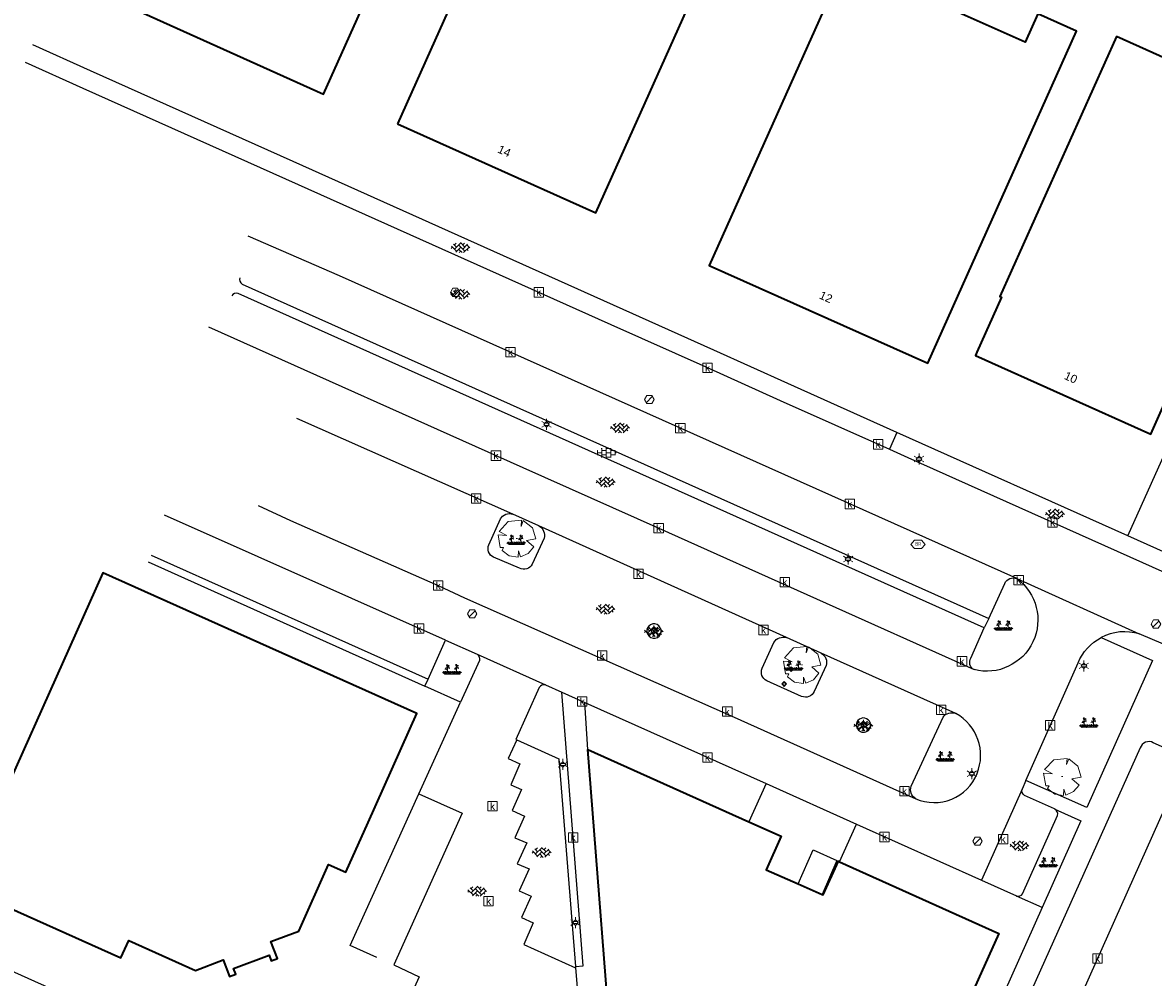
# Model space of a CAD drawing. Header units: metres. Extents: x 100797 to 101446, y 431104 to 431509.
# Tile 3 of 35: x 100887 to 101007, y 431202 to 431303. Entities that reach past the tile are written whole.
import ezdxf

# ---------------------------------------------------------------- set-up
doc = ezdxf.new("R2010")
doc.units = ezdxf.units.M
doc.layers.get('0').update_dxf_attribs({"linetype": 'CONTINUOUS'})
doc.layers.add('BAR_BEBOUWING', color=7, linetype='CONTINUOUS', lineweight=35, true_color=0x707070)
for name, color, linetype, true_color in [('BAR_BGT_LICHTMASTEN', 7, 'CONTINUOUS', 0x707070), ('BAR_BGT_PUNTSYMBOLEN', 7, 'CONTINUOUS', 0x707070), ('BAR_BGT_SYMBOLEN', 7, 'CONTINUOUS', 0x707070), ('BAR_HUISNUMMERS EN STRAATNAMEN', 7, 'CONTINUOUS', 0x707070), ('BAR_TOPO', 7, 'CONTINUOUS', 0x707070), ('BAR_WEGEN', 7, 'CONTINUOUS', 0x707070), ('BOR_BOMEN (vaste grootte)', 7, 'CONTINUOUS', 0x707070), ('BOR_LICHTMASTEN', 7, 'CONTINUOUS', 0x707070), ('BOR_RIOOLPUTTEN', 7, 'CONTINUOUS', 0x707070), ('BOR_VERKEERSBORD', 7, 'CONTINUOUS', 0x707070)]:
    doc.layers.add(name, color=color, linetype=linetype, true_color=true_color)
doc.styles.add('NLCS-ISO', font='NLCS-ISO.ttf')

# ---------------------------------------------------------------- blocks, each defined once
blk = doc.blocks.new('inspectieput_1', base_point=(100953.43, 431263.36))
at = {"color": 8, "lineweight": 0, "true_color": 0x707070}
for points in [[(100953.93, 431263.36), (100953.68, 431263.79), (100953.18, 431263.79), (100952.93, 431263.36), (100953.18, 431262.93), (100953.68, 431262.93), (100953.93, 431263.36)], [(100953.08, 431263.01), (100953.78, 431263.71)]]:
    blk.add_lwpolyline(points, dxfattribs=at)
blk = doc.blocks.new('lichtmast_1', base_point=(101313.15, 431373.61))
at = {"color": 8, "lineweight": 0, "true_color": 0x707070}
for points in [[(101312.9, 431373.75), (101312.65, 431373.9)], [(101312.9, 431373.46), (101312.65, 431373.32)], [(101313.44, 431373.61), (101313.15, 431373.9), (101312.86, 431373.61), (101313.15, 431373.32), (101313.44, 431373.61)], [(101312.89, 431373.72), (101313.42, 431373.72)], [(101312.89, 431373.49), (101313.42, 431373.49)], [(101313.15, 431373.9), (101313.15, 431374.19)], [(101313.4, 431373.75), (101313.65, 431373.9)], [(101313.4, 431373.46), (101313.65, 431373.32)], [(101313.15, 431373.32), (101313.15, 431373.03)]]:
    blk.add_lwpolyline(points, dxfattribs=at)
blk = doc.blocks.new('boom_5', base_point=(101195.65, 431331.72))
at = {"color": 8, "lineweight": 0, "true_color": 0x707070}
for points in [[(101196.16, 431333.65), (101194.75, 431333.51), (101193.79, 431332.46)], [(101196.16, 431333.65), (101196.1, 431332.99), (101196.34, 431333.6)], [(101197.65, 431331.67), (101197.31, 431332.84), (101196.34, 431333.6)], [(101193.68, 431332.08), (101194.61, 431332.03), (101193.79, 431332.46)], [(101193.68, 431332.08), (101193.91, 431330.74)], [(101195.71, 431331.72), (101195.59, 431331.72), (101195.71, 431331.72)], [(101197.65, 431331.67), (101196.67, 431331.5), (101197.44, 431330.82)], [(101194.1, 431330.45), (101194.26, 431330.76), (101193.91, 431330.74)], [(101194.1, 431330.45), (101194.86, 431329.88), (101195.8, 431329.72)], [(101196.05, 431329.76), (101195.82, 431330.4), (101195.8, 431329.72)], [(101196.05, 431329.76), (101196.86, 431330.13), (101197.44, 431330.82)]]:
    blk.add_lwpolyline(points, dxfattribs=at)
blk = doc.blocks.new('verkeersbord_1', base_point=(101107.64, 431195.48))
at = {"true_color": 0x707070, "transparency": 33554687}
h = blk.add_hatch(color=8, dxfattribs=at)
h.paths.add_polyline_path([(101107.89, 431195.48), (101107.64, 431195.73), (101107.39, 431195.48), (101107.64, 431195.23)])
h.paths.add_polyline_path([(101107.46, 431195.48), (101107.64, 431195.66), (101107.82, 431195.48), (101107.64, 431195.3)], flags=0)
at = {"color": 8, "lineweight": 0, "true_color": 0x707070}
for points in [[(101107.89, 431195.48), (101107.64, 431195.73), (101107.39, 431195.48), (101107.64, 431195.23), (101107.89, 431195.48)], [(101107.82, 431195.48), (101107.64, 431195.66), (101107.46, 431195.48), (101107.64, 431195.3), (101107.82, 431195.48)]]:
    blk.add_lwpolyline(points, dxfattribs=at)
blk = doc.blocks.new('betonstraatstenen_1', base_point=(101286.8, 431176.56))
at = {"color": 8, "lineweight": 0, "true_color": 0x707070}
for points in [[(101285.78, 431176.42), (101285.91, 431176.56)], [(101285.81, 431176.66), (101286.35, 431176.12)], [(101286.05, 431176.87), (101286.35, 431176.56)], [(101286.13, 431176.34), (101286.8, 431177)], [(101286.13, 431176.78), (101286.33, 431176.98)], [(101286.27, 431176.03), (101286.8, 431176.56)], [(101286.58, 431176.78), (101287.24, 431176.12)], [(101286.58, 431176.34), (101286.94, 431175.97)], [(101286.64, 431175.97), (101286.8, 431176.12)], [(101286.77, 431177.03), (101287.24, 431176.56)], [(101287.02, 431176.78), (101287.21, 431176.98)], [(101287.02, 431176.34), (101287.53, 431176.85)], [(101287.11, 431175.99), (101287.68, 431176.56)], [(101287.46, 431176.78), (101287.78, 431176.46)], [(101287.46, 431176.34), (101287.6, 431176.19)]]:
    blk.add_lwpolyline(points, dxfattribs=at)
blk = doc.blocks.new('beplanting_1', base_point=(101316.77, 431360.68))
at = {"color": 8, "lineweight": 0, "true_color": 0x707070}
for points in [[(101316, 431360.34), (101315.73, 431360.52)], [(101316, 431360.34), (101315.8, 431360.61)], [(101316, 431360.34), (101315.92, 431360.64)], [(101315.94, 431360.34), (101317.6, 431360.35)], [(101316.15, 431360.87), (101315.99, 431360.85)], [(101316, 431360.34), (101316.06, 431360.65)], [(101316, 431360.34), (101316.18, 431360.6)], [(101316, 431360.34), (101316.27, 431360.54)], [(101316.24, 431360.34), (101316.25, 431360.73), (101316.05, 431361.01)], [(101316.12, 431360.91), (101316.16, 431361.04)], [(101316.22, 431361.22), (101316.13, 431361.21)], [(101316.24, 431361.18), (101316.14, 431361.33)], [(101316.18, 431361.27), (101316.19, 431361.31)], [(101316.49, 431360.34), (101316.22, 431360.53)], [(101316.25, 431360.73), (101316.24, 431361.38)], [(101316.25, 431361.12), (101316.43, 431361.29)], [(101316.25, 431360.93), (101316.46, 431361.06)], [(101316.49, 431360.34), (101316.29, 431360.62)], [(101316.34, 431361.21), (101316.32, 431361.28)], [(101316.36, 431361), (101316.5, 431360.93)], [(101316.37, 431361.24), (101316.44, 431361.23)], [(101316.4, 431361.02), (101316.4, 431361.16)], [(101316.49, 431360.34), (101316.41, 431360.64)], [(101316.49, 431360.34), (101316.56, 431360.65)], [(101316.49, 431360.34), (101316.67, 431360.61)], [(101316.49, 431360.34), (101316.76, 431360.54)], [(101316.95, 431360.35), (101316.67, 431360.53)], [(101316.95, 431360.35), (101316.74, 431360.62)], [(101316.95, 431360.35), (101316.87, 431360.65)], [(101316.95, 431360.35), (101317.01, 431360.66)], [(101316.95, 431360.35), (101317.13, 431360.61)], [(101316.95, 431360.35), (101317.22, 431360.55)], [(101317.12, 431360.88), (101316.96, 431360.86)], [(101317.22, 431360.35), (101317.22, 431360.74), (101317.02, 431361.02)], [(101317.09, 431360.92), (101317.13, 431361.04)], [(101317.22, 431361.18), (101317.11, 431361.34)], [(101317.19, 431361.22), (101317.11, 431361.22)], [(101317.15, 431361.28), (101317.16, 431361.32)], [(101317.46, 431360.35), (101317.18, 431360.54)], [(101317.22, 431360.74), (101317.21, 431361.38)], [(101317.22, 431361.13), (101317.4, 431361.3)], [(101317.22, 431360.94), (101317.43, 431361.07)], [(101317.46, 431360.35), (101317.25, 431360.62)], [(101317.31, 431361.21), (101317.29, 431361.28)], [(101317.33, 431361), (101317.47, 431360.94)], [(101317.34, 431361.25), (101317.41, 431361.24)], [(101317.37, 431361.03), (101317.37, 431361.16)], [(101317.46, 431360.35), (101317.38, 431360.65)], [(101317.46, 431360.35), (101317.52, 431360.66)], [(101317.46, 431360.35), (101317.64, 431360.62)], [(101317.46, 431360.35), (101317.73, 431360.55)]]:
    blk.add_lwpolyline(points, dxfattribs=at)
blk = doc.blocks.new('tegels_1', base_point=(101313.55, 431423.17))
at = {"color": 8, "lineweight": 0, "true_color": 0x707070}
for points in [[(101312.99, 431423.63), (101313.09, 431423.63)], [(101313.09, 431422.68), (101313.09, 431423.66)], [(101313.55, 431422.62), (101313.55, 431423.72)], [(101313.55, 431423.63), (101314.02, 431423.63)], [(101314.02, 431422.68), (101314.02, 431423.66)], [(101312.6, 431423.4), (101312.63, 431423.4)], [(101312.6, 431422.94), (101312.63, 431422.94)], [(101312.63, 431422.91), (101312.63, 431423.43)], [(101312.63, 431423.17), (101313.09, 431423.17)], [(101312.99, 431422.71), (101313.09, 431422.71)], [(101313.09, 431423.4), (101313.55, 431423.4)], [(101313.09, 431422.94), (101313.55, 431422.94)], [(101313.55, 431423.17), (101314.02, 431423.17)], [(101313.55, 431422.71), (101314.02, 431422.71)], [(101314.02, 431423.4), (101314.48, 431423.4)], [(101314.02, 431422.94), (101314.48, 431422.94)], [(101314.48, 431422.91), (101314.48, 431423.43)], [(101314.48, 431423.17), (101314.6, 431423.17)]]:
    blk.add_lwpolyline(points, dxfattribs=at)
blk = doc.blocks.new('kolk-symbool_1', base_point=(101288.59, 431172.13))
at = {"true_color": 0x707070, "transparency": 33554687}
h = blk.add_hatch(color=8, dxfattribs=at)
h.paths.add_polyline_path([(101288.62, 431172.08), (101288.85, 431172.3), (101288.72, 431172.3), (101288.49, 431172.06), (101288.56, 431172.01), (101288.75, 431171.72), (101288.87, 431171.72)])
h.paths.add_polyline_path([(101288.56, 431172.01), (101288.49, 431172.06), (101288.49, 431172.52), (101288.39, 431172.52), (101288.39, 431171.72), (101288.49, 431171.72), (101288.49, 431171.95)], flags=0)
at = {"color": 8, "lineweight": 0, "true_color": 0x707070}
blk.add_lwpolyline([(101288.09, 431172.62), (101289.09, 431172.62), (101289.09, 431171.62), (101288.09, 431171.62), (101288.09, 431172.62)], dxfattribs=at)
blk = doc.blocks.new('verkeersbord_2', base_point=(101289.84, 431190.77))
at = {"true_color": 0x707070, "transparency": 33554687}
h = blk.add_hatch(color=8, dxfattribs=at)
h.paths.add_polyline_path([(101290.09, 431190.77), (101289.84, 431191.02), (101289.59, 431190.77), (101289.84, 431190.52)])
h.paths.add_polyline_path([(101289.66, 431190.77), (101289.84, 431190.94), (101290.02, 431190.77), (101289.84, 431190.59)], flags=0)
at = {"color": 8, "lineweight": 0, "true_color": 0x707070}
for points in [[(101290.09, 431190.77), (101289.84, 431191.02), (101289.59, 431190.77), (101289.84, 431190.52), (101290.09, 431190.77)], [(101290.02, 431190.77), (101289.84, 431190.94), (101289.66, 431190.77), (101289.84, 431190.59), (101290.02, 431190.77)]]:
    blk.add_lwpolyline(points, dxfattribs=at)
blk = doc.blocks.new('brandkraanput_1', base_point=(101151.07, 431424.81))
at = {"true_color": 0x707070, "transparency": 33554687}
h = blk.add_hatch(color=8, dxfattribs=at)
h.paths.add_polyline_path([(101150.82, 431424.99), (101150.91, 431424.99), (101150.98, 431425), (101150.96, 431425.01), (101150.95, 431425.02), (101150.93, 431425.02), (101150.91, 431425.03), (101150.8, 431425.03), (101150.79, 431425.02), (101150.78, 431425.01), (101150.78, 431424.64), (101150.79, 431424.62), (101150.8, 431424.62), (101150.91, 431424.62), (101150.92, 431424.62), (101150.94, 431424.62), (101150.96, 431424.63), (101150.98, 431424.64), (101150.99, 431424.65), (101150.82, 431424.66), (101150.82, 431424.82), (101150.91, 431424.82), (101150.99, 431424.83), (101150.97, 431424.84), (101150.98, 431424.85), (101150.82, 431424.86)])
h.paths.add_polyline_path([(101151.01, 431424.92), (101151.01, 431424.94), (101151, 431424.96), (101150.99, 431424.98), (101150.98, 431425), (101150.91, 431424.99), (101150.91, 431424.99), (101150.93, 431424.98), (101150.95, 431424.97), (101150.95, 431424.96), (101150.96, 431424.94), (101150.97, 431424.92), (101150.97, 431424.92), (101150.96, 431424.9), (101150.95, 431424.88), (101150.94, 431424.88), (101150.93, 431424.87), (101150.91, 431424.86), (101150.82, 431424.86), (101150.98, 431424.85), (101150.99, 431424.87), (101151, 431424.88), (101151.01, 431424.9)], flags=0)
h.paths.add_polyline_path([(101151.03, 431424.74), (101151.03, 431424.77), (101151.02, 431424.78), (101151.01, 431424.8), (101151, 431424.82), (101150.99, 431424.83), (101150.91, 431424.82), (101150.91, 431424.82), (101150.93, 431424.82), (101150.95, 431424.81), (101150.96, 431424.8), (101150.97, 431424.79), (101150.98, 431424.78), (101150.99, 431424.76), (101150.99, 431424.74), (101150.99, 431424.74), (101150.98, 431424.72), (101150.98, 431424.7), (101150.96, 431424.68), (101150.96, 431424.68), (101150.95, 431424.67), (101150.93, 431424.66), (101150.91, 431424.66), (101150.82, 431424.66), (101150.99, 431424.65), (101151, 431424.66), (101151.01, 431424.68), (101151.02, 431424.7), (101151.03, 431424.72), (101151.03, 431424.74)], flags=0)
h.paths.add_polyline_path([(101151.15, 431424.78), (101151.24, 431424.78), (101151.24, 431424.78), (101151.28, 431424.79), (101151.29, 431424.79), (101151.31, 431424.8), (101151.32, 431424.81), (101151.15, 431424.82), (101151.15, 431424.99), (101151.24, 431424.99), (101151.32, 431424.99), (101151.31, 431425), (101151.29, 431425.01), (101151.28, 431425.02), (101151.26, 431425.03), (101151.24, 431425.03), (101151.13, 431425.03), (101151.12, 431425.02), (101151.11, 431425.01), (101151.11, 431424.64), (101151.12, 431424.62), (101151.13, 431424.62), (101151.15, 431424.62), (101151.15, 431424.64)], flags=0)
h.paths.add_polyline_path([(101151.28, 431424.79), (101151.24, 431424.78), (101151.32, 431424.63), (101151.32, 431424.62), (101151.34, 431424.62), (101151.35, 431424.62), (101151.36, 431424.64), (101151.36, 431424.65)], flags=0)
h.paths.add_polyline_path([(101151.36, 431424.88), (101151.36, 431424.9), (101151.36, 431424.92), (101151.35, 431424.94), (101151.35, 431424.96), (101151.34, 431424.97), (101151.32, 431424.99), (101151.24, 431424.99), (101151.24, 431424.99), (101151.26, 431424.98), (101151.28, 431424.97), (101151.29, 431424.96), (101151.3, 431424.96), (101151.31, 431424.94), (101151.31, 431424.92), (101151.32, 431424.9), (101151.32, 431424.9), (101151.31, 431424.88), (101151.31, 431424.86), (101151.29, 431424.85), (101151.29, 431424.84), (101151.27, 431424.83), (101151.26, 431424.82), (101151.24, 431424.82), (101151.15, 431424.82), (101151.32, 431424.81), (101151.34, 431424.83), (101151.35, 431424.84), (101151.35, 431424.86)], flags=0)
at = {"color": 8, "lineweight": 0, "true_color": 0x707070}
blk.add_lwpolyline([(101150.3, 431424.77), (101150.67, 431424.33), (101151.42, 431424.33), (101151.8, 431424.77), (101151.42, 431425.22), (101150.67, 431425.22), (101150.3, 431424.77)], dxfattribs=at)
blk = doc.blocks.new('lichtmast_2', base_point=(101212.5, 431404.65))
at = {"color": 8, "lineweight": 0, "true_color": 0x707070}
for points in [[(101212.25, 431404.8), (101212, 431404.94)], [(101212.25, 431404.51), (101212, 431404.36)], [(101212.79, 431404.65), (101212.5, 431404.94), (101212.21, 431404.65), (101212.5, 431404.36), (101212.79, 431404.65)], [(101212.24, 431404.77), (101212.77, 431404.77)], [(101212.24, 431404.54), (101212.77, 431404.54)], [(101212.5, 431404.94), (101212.5, 431405.23)], [(101212.75, 431404.8), (101213, 431404.94)], [(101212.75, 431404.51), (101213, 431404.36)], [(101212.5, 431404.36), (101212.5, 431404.07)]]:
    blk.add_lwpolyline(points, dxfattribs=at)

msp = doc.modelspace()

# ---------------------------------------------------------------- linework, layer by layer
at = {"layer": 'BAR_BEBOUWING', "ltscale": 10, "flags": 128}
for points in [[(100940.205, 431342.987), (100919.059, 431352.479), (100897.825, 431305.176), (100918.972, 431295.683)], [(100926.786, 431292.528), (100947.774, 431283.128), (100964.798, 431321.141), (100972.518, 431317.684), (100976.621, 431326.843), (100947.913, 431339.7)], [(100974.14, 431309.676), (100959.757, 431277.547), (100982.879, 431267.196), (100998.603, 431302.321), (100994.521, 431304.149), (100993.18, 431301.153)], [(101002.813, 431301.756), (100990.504, 431274.279), (100990.672, 431274.204), (100988.064, 431268.383), (100987.903, 431268.021), (101006.443, 431259.715), (101010.098, 431267.874), (101009.211, 431268.272), (101015.42, 431282.132), (101020.635, 431293.772)], [(100923.688, 431218.621), (100928.853, 431230.168), (100895.64, 431245.025), (100880.783, 431211.813), (100897.566, 431204.305), (100898.385, 431206.135), (100905.435, 431202.982), (100908.38, 431204.096), (100909.046, 431202.334), (100909.702, 431202.582), (100909.479, 431203.172), (100913.222, 431204.587), (100913.445, 431203.998), (100914.101, 431204.245), (100913.426, 431206.03), (100916.363, 431207.141), (100919.519, 431214.197), (100921.344, 431213.381)]]:
    msp.add_lwpolyline(points, close=True, dxfattribs=at)
for points in [[(100946.919, 431226.36), (100963.949, 431218.706)], [(100973.301, 431174.48), (100958.453, 431181.124), (100952.443, 431183.814), (100952.278, 431183.887), (100951.433, 431182.01), (100950.53, 431182.411), (100950.024, 431188.887), (100949.864, 431188.894), (100946.919, 431226.36)], [(100963.949, 431218.706), (100967.378, 431217.165), (100965.779, 431213.608), (100969.176, 431212.13)], [(100971.711, 431211.028), (100971.824, 431210.978), (100973.429, 431214.533), (100973.54, 431214.483)], [(100973.54, 431214.483), (100990.393, 431206.875), (100975.415, 431173.534), (100973.301, 431174.48)], [(100969.176, 431212.13), (100971.711, 431211.028)]]:
    msp.add_lwpolyline(points, dxfattribs=at)
at = {"layer": 'BAR_TOPO', "ltscale": 0.01, "flags": 128}
for points in [[(100940.205, 431342.987), (100919.059, 431352.479), (100897.825, 431305.176), (100918.972, 431295.683)], [(100926.786, 431292.528), (100947.774, 431283.128), (100964.798, 431321.141), (100972.518, 431317.684), (100976.621, 431326.843), (100947.913, 431339.7)], [(100974.14, 431309.676), (100959.757, 431277.547), (100982.879, 431267.196), (100998.603, 431302.321), (100994.521, 431304.149), (100993.18, 431301.153)], [(101002.813, 431301.756), (100990.504, 431274.279), (100990.672, 431274.204), (100988.064, 431268.383), (100987.903, 431268.021), (101006.443, 431259.715), (101010.098, 431267.874), (101009.211, 431268.272), (101015.42, 431282.132), (101020.635, 431293.772)], [(100923.688, 431218.621), (100928.853, 431230.168), (100895.64, 431245.025), (100880.783, 431211.813), (100897.566, 431204.305), (100898.385, 431206.135), (100905.435, 431202.982), (100908.38, 431204.096), (100909.046, 431202.334), (100909.702, 431202.582), (100909.479, 431203.172), (100913.222, 431204.587), (100913.445, 431203.998), (100914.101, 431204.245), (100913.426, 431206.03), (100916.363, 431207.141), (100919.519, 431214.197), (100921.344, 431213.381)]]:
    msp.add_lwpolyline(points, close=True, dxfattribs=at)
for points in [[(100979.608, 431259.894), (100968.079, 431265.066), (100960.239, 431268.584), (100915.764, 431288.537), (100894.342, 431298.147), (100888.239, 431300.885)], [(100887.417, 431299.05), (100893.547, 431296.304), (100914.947, 431286.718), (100949.372, 431271.297), (100959.393, 431266.809), (100967.281, 431263.275), (100978.809, 431258.111)], [(100992.297, 431244.42), (100920.658, 431276.448), (100911.021, 431280.644)], [(100906.815, 431271.05), (100940.045, 431256.175), (100954.423, 431249.777), (100987.763, 431234.794)], [(100938.995, 431251.242), (100916.147, 431261.368)], [(101004.037, 431248.934), (101007.948, 431257.655), (101009.326, 431257.033), (101011.2, 431261.179)], [(100979.608, 431259.894), (100978.809, 431258.111)], [(101004.037, 431248.934), (100979.61, 431259.893), (100979.608, 431259.894)], [(100978.809, 431258.111), (100980.756, 431257.239), (101010.633, 431243.856)], [(100912.074, 431252.175), (100915.503, 431250.588), (100931.11, 431243.696), (100933.903, 431242.398), (100962.414, 431229.759), (100981.596, 431221.145)], [(100931.892, 431237.908), (100902.171, 431251.144)], [(100941.752, 431250.024), (100938.995, 431251.242)], [(100967.938, 431238.193), (100941.752, 431250.024)], [(101016.665, 431243.269), (101004.037, 431248.934)], [(100900.759, 431246.907), (100930.049, 431233.793)], [(100900.443, 431246.206), (100929.71, 431233.037)], [(100992.297, 431244.42), (101005.226, 431238.57)], [(100989.314, 431240.211), (100988.836, 431239.211)], [(101007.787, 431237.503), (101005.226, 431238.57)], [(100930.049, 431233.793), (100931.892, 431237.908)], [(100931.892, 431237.908), (100935.224, 431236.42)], [(100971.594, 431236.534), (100967.938, 431238.193)], [(101001.203, 431238.192), (101006.634, 431235.757), (100999.68, 431220.211), (100993.247, 431223.079)], [(100935.224, 431236.42), (100942.437, 431233.175)], [(100985.843, 431230.149), (100971.594, 431236.534)], [(100929.71, 431233.037), (100930.049, 431233.793)], [(100933.461, 431231.349), (100929.71, 431233.037)], [(100942.437, 431233.175), (100944.172, 431232.401)], [(100944.172, 431232.401), (100946.615, 431231.313)], [(100945.616, 431203.384), (100946.451, 431203.456), (100944.172, 431232.401)], [(100929.067, 431221.666), (100933.461, 431231.349)], [(100946.615, 431231.313), (100965.769, 431222.751)], [(100946.919, 431226.36), (100946.615, 431231.313)], [(100939.405, 431227.379), (100938.518, 431225.381), (100939.748, 431224.829), (100938.772, 431222.623), (100939.916, 431222.105), (100938.914, 431219.911), (100940.237, 431219.287), (100939.225, 431217.01), (100940.462, 431216.462), (100939.469, 431214.267), (100940.721, 431213.711), (100939.682, 431211.407), (100940.938, 431210.852), (100939.909, 431208.566), (100941.161, 431208.017), (100940.15, 431205.711), (100945.624, 431203.272)], [(100939.405, 431227.379), (100943.871, 431225.375), (100945.616, 431203.384)], [(100946.919, 431226.36), (100963.949, 431218.706)], [(100973.301, 431174.48), (100958.453, 431181.124), (100952.443, 431183.814), (100952.278, 431183.887), (100951.433, 431182.01), (100950.53, 431182.411), (100950.024, 431188.887), (100949.864, 431188.894), (100946.919, 431226.36)], [(100981.212, 431160.359), (101010.674, 431226.294)], [(100965.769, 431222.751), (100963.949, 431218.706)], [(100965.769, 431222.751), (100975.331, 431218.45)], [(100993.247, 431223.079), (100992.845, 431222.165)], [(100924.604, 431204.346), (100921.8, 431205.632), (100929.067, 431221.666)], [(100929.067, 431221.666), (100933.648, 431219.604), (100926.404, 431203.557)], [(100992.845, 431222.165), (100988.568, 431212.523)], [(100996.3, 431220.052), (100999.056, 431218.814), (100994.958, 431209.635)], [(100963.949, 431218.706), (100967.378, 431217.165), (100965.779, 431213.608), (100969.176, 431212.13)], [(100973.54, 431214.483), (100975.331, 431218.45)], [(100975.331, 431218.45), (100988.568, 431212.523)], [(100969.176, 431212.13), (100970.75, 431215.75), (100973.268, 431214.608), (100971.711, 431211.028)], [(100971.711, 431211.028), (100971.824, 431210.978), (100973.429, 431214.533), (100973.54, 431214.483)], [(100973.54, 431214.483), (100990.393, 431206.875), (100975.415, 431173.534), (100973.301, 431174.48)], [(100969.176, 431212.13), (100971.711, 431211.028)], [(100988.568, 431212.523), (100992.255, 431210.856), (100992.266, 431210.852)], [(100994.958, 431209.635), (100992.266, 431210.852)], [(100945.441, 431176.307), (100931.013, 431182.784), (100916.945, 431189.025), (100875.562, 431207.595), (100875.713, 431207.933)], [(100926.404, 431203.557), (100929.104, 431202.297), (100924.951, 431193.139)], [(100945.616, 431203.384), (100945.624, 431203.272)], [(100945.624, 431203.272), (100945.785, 431201.186)]]:
    msp.add_lwpolyline(points, dxfattribs=at)
for points in [[(100910.136, 431276.256, 0.3391713), (100910.384, 431275.578), (100989.314, 431240.211)], [(100988.836, 431239.211), (100941.875, 431260.282), (100909.97, 431274.583, 0.3667959), (100909.281, 431274.322)], [(100941.752, 431250.024, -0.3455943), (100942.3, 431248.702), (100941.054, 431245.953, -0.4190594), (100939.709, 431245.535), (100936.963, 431246.703, -0.4428293), (100936.477, 431248.013), (100937.678, 431250.736, -0.3676493), (100938.995, 431251.242)], [(100992.297, 431244.42, -0.8238353), (100987.763, 431234.794)], [(100989.314, 431240.211), (100991.013, 431243.9, -0.4231141), (100992.297, 431244.42)], [(100987.763, 431234.794, -0.4333846), (100987.431, 431236.013), (100988.836, 431239.211)], [(101005.226, 431238.57, 0.1973743), (101001.203, 431238.192)], [(100971.594, 431236.534, -0.3456042), (100972.138, 431235.222), (100970.863, 431232.484, -0.4080583), (100969.537, 431231.965), (100965.854, 431233.615, -0.409455), (100965.362, 431234.937), (100966.601, 431237.684, -0.3289503), (100967.938, 431238.193)], [(100993.247, 431223.079), (100998.763, 431235.524, -0.1754112), (101001.203, 431238.192)], [(100935.224, 431236.42, -0.3380201), (100935.461, 431235.757), (100933.461, 431231.349)], [(100942.437, 431233.175, 0.3281768), (100941.798, 431232.898), (100939.323, 431227.416), (100939.405, 431227.379)], [(100981.596, 431221.145, -0.362629), (100981.115, 431222.459), (100984.485, 431229.766, -0.3559432), (100985.843, 431230.149)], [(100981.596, 431221.145, 0.4262603), (100988.081, 431223.806, 0.3816287), (100985.843, 431230.149)], [(101010.674, 431226.294, -0.3919114), (101009.487, 431225.813), (101006.719, 431227.059, 0.4763296), (101005.336, 431226.514), (100977.379, 431164.156, 0.43057), (100977.718, 431162.737)], [(100996.3, 431220.052), (100996.285, 431220.058), (100993.085, 431221.495, -0.2977308), (100992.845, 431222.165)], [(100992.266, 431210.852, 0.3664806), (100992.887, 431211.089), (100996.591, 431219.383, 0.3717063), (100996.3, 431220.052)], [(100994.958, 431209.635), (100975.498, 431166.055, -0.2068487), (100973.812, 431164.468)]]:
    msp.add_lwpolyline(points, format="xyb", dxfattribs=at)
for points in [[(100953.179, 431238.739, 0.7238965), (100954.604, 431238.549, 1.3835484)], [(100975.371, 431228.654, 0.979467), (100976.792, 431229.174, 1.0192094)]]:
    msp.add_lwpolyline(points, format="xyb", close=True, dxfattribs=at)
at = {"layer": 'BAR_WEGEN', "ltscale": 0.01, "flags": 128}
for points in [[(100979.608, 431259.894), (100968.079, 431265.066), (100960.239, 431268.584), (100915.764, 431288.537), (100894.342, 431298.147), (100888.239, 431300.885)], [(100887.417, 431299.05), (100893.547, 431296.304), (100914.947, 431286.718), (100949.372, 431271.297), (100959.393, 431266.809), (100967.281, 431263.275), (100978.809, 431258.111)], [(100992.297, 431244.42), (100920.658, 431276.448), (100911.021, 431280.644)], [(100906.815, 431271.05), (100940.045, 431256.175), (100954.423, 431249.777), (100987.763, 431234.794)], [(100938.995, 431251.242), (100916.147, 431261.368)], [(100979.608, 431259.894), (100978.809, 431258.111)], [(101004.037, 431248.934), (100979.61, 431259.893), (100979.608, 431259.894)], [(100978.809, 431258.111), (100980.756, 431257.239), (101010.633, 431243.856)], [(100912.074, 431252.175), (100915.503, 431250.588), (100931.11, 431243.696), (100933.903, 431242.398), (100962.414, 431229.759), (100981.596, 431221.145)], [(100931.892, 431237.908), (100902.171, 431251.144)], [(100941.752, 431250.024), (100938.995, 431251.242)], [(100967.938, 431238.193), (100941.752, 431250.024)], [(101016.665, 431243.269), (101004.037, 431248.934)], [(100900.759, 431246.907), (100930.049, 431233.793)], [(100900.443, 431246.206), (100929.71, 431233.037)], [(100992.297, 431244.42), (101005.226, 431238.57)], [(100989.314, 431240.211), (100988.836, 431239.211)], [(101007.787, 431237.503), (101005.226, 431238.57)], [(100930.049, 431233.793), (100931.892, 431237.908)], [(100931.892, 431237.908), (100935.224, 431236.42)], [(100971.594, 431236.534), (100967.938, 431238.193)], [(101001.203, 431238.192), (101006.634, 431235.757), (100999.68, 431220.211), (100993.247, 431223.079)], [(100935.224, 431236.42), (100942.437, 431233.175)], [(100985.843, 431230.149), (100971.594, 431236.534)], [(100929.71, 431233.037), (100930.049, 431233.793)], [(100942.437, 431233.175), (100944.172, 431232.401)], [(100944.172, 431232.401), (100946.615, 431231.313)], [(100946.615, 431231.313), (100965.769, 431222.751)], [(100981.212, 431160.359), (101010.674, 431226.294)], [(100965.769, 431222.751), (100975.331, 431218.45)], [(100993.247, 431223.079), (100992.845, 431222.165)], [(100992.845, 431222.165), (100988.568, 431212.523)], [(100996.3, 431220.052), (100999.056, 431218.814), (100994.958, 431209.635)], [(100975.331, 431218.45), (100988.568, 431212.523)], [(100988.568, 431212.523), (100992.255, 431210.856), (100992.266, 431210.852)], [(100945.441, 431176.307), (100931.013, 431182.784), (100916.945, 431189.025), (100875.562, 431207.595), (100875.713, 431207.933)]]:
    msp.add_lwpolyline(points, dxfattribs=at)
for points in [[(100910.136, 431276.256, 0.3391713), (100910.384, 431275.578), (100989.314, 431240.211)], [(100988.836, 431239.211), (100941.875, 431260.282), (100909.97, 431274.583, 0.3667959), (100909.281, 431274.322)], [(100941.752, 431250.024, -0.3455943), (100942.3, 431248.702), (100941.054, 431245.953, -0.4190594), (100939.709, 431245.535), (100936.963, 431246.703, -0.4428293), (100936.477, 431248.013), (100937.678, 431250.736, -0.3676493), (100938.995, 431251.242)], [(100992.297, 431244.42, -0.8238353), (100987.763, 431234.794)], [(100989.314, 431240.211), (100991.013, 431243.9, -0.4231141), (100992.297, 431244.42)], [(100987.763, 431234.794, -0.4333846), (100987.431, 431236.013), (100988.836, 431239.211)], [(101005.226, 431238.57, 0.1973743), (101001.203, 431238.192)], [(100971.594, 431236.534, -0.3456042), (100972.138, 431235.222), (100970.863, 431232.484, -0.4080583), (100969.537, 431231.965), (100965.854, 431233.615, -0.409455), (100965.362, 431234.937), (100966.601, 431237.684, -0.3289503), (100967.938, 431238.193)], [(100993.247, 431223.079), (100998.763, 431235.524, -0.1754112), (101001.203, 431238.192)], [(100981.596, 431221.145, -0.362629), (100981.115, 431222.459), (100984.485, 431229.766, -0.3559432), (100985.843, 431230.149)], [(100981.596, 431221.145, 0.4262603), (100988.081, 431223.806, 0.3816287), (100985.843, 431230.149)], [(101010.674, 431226.294, -0.3919114), (101009.487, 431225.813), (101006.719, 431227.059, 0.4763296), (101005.336, 431226.514), (100977.379, 431164.156, 0.43057), (100977.718, 431162.737)], [(100996.3, 431220.052), (100996.285, 431220.058), (100993.085, 431221.495, -0.2977308), (100992.845, 431222.165)], [(100992.266, 431210.852, 0.3664806), (100992.887, 431211.089), (100996.591, 431219.383, 0.3717063), (100996.3, 431220.052)], [(100994.958, 431209.635), (100975.498, 431166.055, -0.2068487), (100973.812, 431164.468)]]:
    msp.add_lwpolyline(points, format="xyb", dxfattribs=at)
for points in [[(100953.179, 431238.739, 0.7238965), (100954.604, 431238.549, 1.3835484)], [(100975.371, 431228.654, 0.979467), (100976.792, 431229.174, 1.0192094)]]:
    msp.add_lwpolyline(points, format="xyb", close=True, dxfattribs=at)

# ---------------------------------------------------------------- block references
at = {"layer": 'BAR_BGT_LICHTMASTEN'}
for p in [(100981.947, 431257.073), (100944.299, 431224.765), (100945.631, 431208.04)]:
    msp.add_blockref('lichtmast_2', p, dxfattribs=at)
at = {"layer": 'BAR_BGT_PUNTSYMBOLEN'}
for name, p in [('kolk-symbool_1', (100941.736, 431274.718)), ('kolk-symbool_1', (100938.745, 431268.377)), ('kolk-symbool_1', (100959.591, 431266.72)), ('kolk-symbool_1', (100956.713, 431260.342)), ('kolk-symbool_1', (100977.62, 431258.644)), ('kolk-symbool_1', (100937.218, 431257.434)), ('kolk-symbool_1', (100935.127, 431252.909)), ('kolk-symbool_1', (100974.631, 431252.33)), ('kolk-symbool_1', (100954.423, 431249.777)), ('kolk-symbool_1', (100996.07, 431250.38)), ('brandkraanput_1', (100981.868, 431248.085)), ('kolk-symbool_1', (100952.284, 431244.93)), ('kolk-symbool_1', (100967.753, 431244.067)), ('kolk-symbool_1', (100992.489, 431244.272)), ('kolk-symbool_1', (100931.11, 431243.696)), ('kolk-symbool_1', (100929.078, 431239.161)), ('kolk-symbool_1', (100965.509, 431238.997)), ('kolk-symbool_1', (100948.444, 431236.296)), ('kolk-symbool_1', (100986.49, 431235.689)), ('verkeersbord_2', (100967.68, 431233.279)), ('kolk-symbool_1', (100946.327, 431231.442)), ('kolk-symbool_1', (100961.673, 431230.37)), ('kolk-symbool_1', (100984.279, 431230.564)), ('kolk-symbool_1', (100995.823, 431228.909)), ('kolk-symbool_1', (100959.574, 431225.516)), ('kolk-symbool_1', (100980.407, 431221.958)), ('kolk-symbool_1', (100936.846, 431220.356)), ('kolk-symbool_1', (100945.375, 431217.061)), ('kolk-symbool_1', (100978.302, 431217.1)), ('kolk-symbool_1', (100990.835, 431216.879)), ('kolk-symbool_1', (100936.434, 431210.32)), ('kolk-symbool_1', (101000.824, 431204.247))]:
    msp.add_blockref(name, p, dxfattribs=at)
at = {"layer": 'BAR_BGT_SYMBOLEN'}
for name, p in [('betonstraatstenen_1', (100933.488, 431279.498)), ('betonstraatstenen_1', (100933.46, 431274.571)), ('betonstraatstenen_1', (100950.344, 431260.427)), ('tegels_1', (100948.882, 431257.733)), ('betonstraatstenen_1', (100948.827, 431254.705)), ('betonstraatstenen_1', (100996.349, 431251.318)), ('beplanting_1', (100939.388, 431248.361)), ('betonstraatstenen_1', (100948.818, 431241.257)), ('beplanting_1', (100990.907, 431239.306)), ('betonstraatstenen_1', (100953.923, 431238.879)), ('beplanting_1', (100932.599, 431234.664)), ('beplanting_1', (100968.74, 431235.061)), ('betonstraatstenen_1', (100976.076, 431228.928)), ('beplanting_1', (100999.94, 431229.032)), ('beplanting_1', (100984.755, 431225.458)), ('betonstraatstenen_1', (100942.071, 431215.519)), ('betonstraatstenen_1', (100992.592, 431216.221)), ('beplanting_1', (100995.661, 431214.255)), ('betonstraatstenen_1', (100935.247, 431211.416))]:
    msp.add_blockref(name, p, dxfattribs=at)
at = {"layer": 'BOR_BOMEN (vaste grootte)'}
for p in [(100939.415, 431248.68), (100969.576, 431235.319), (100997.086, 431223.48)]:
    msp.add_blockref('boom_5', p, dxfattribs=at)
at = {"layer": 'BOR_LICHTMASTEN'}
for p in [(100942.566, 431260.746), (100974.444, 431246.499), (100953.916, 431238.876), (100999.384, 431235.196), (100976.09, 431228.903), (100987.54, 431223.792)]:
    msp.add_blockref('lichtmast_1', p, dxfattribs=at)
at = {"layer": 'BOR_RIOOLPUTTEN'}
for p in [(100932.9, 431274.7), (100953.43, 431263.36), (100934.7, 431240.7), (101007, 431239.62), (100988.14, 431216.66)]:
    msp.add_blockref('inspectieput_1', p, dxfattribs=at)
at = {"layer": 'BOR_VERKEERSBORD'}
msp.add_blockref('verkeersbord_1', (100968.414, 431234.836), dxfattribs=at)

# ---------------------------------------------------------------- texts
at = {"layer": 'BAR_HUISNUMMERS EN STRAATNAMEN', "char_height": 0.87, "attachment_point": 5, "rotation": 335.7, "style": 'NLCS-ISO'}
for s, insert in [('{{\\fArial|b0|i0;14}}', (100938.099, 431289.652)), ('{{\\fArial|b0|i0;12}}', (100972.105, 431274.211)), ('{{\\fArial|b0|i0;10}}', (100997.998, 431265.69))]:
    msp.add_mtext(s, dxfattribs=dict(at, insert=insert))

doc.saveas('drawing.dxf')
